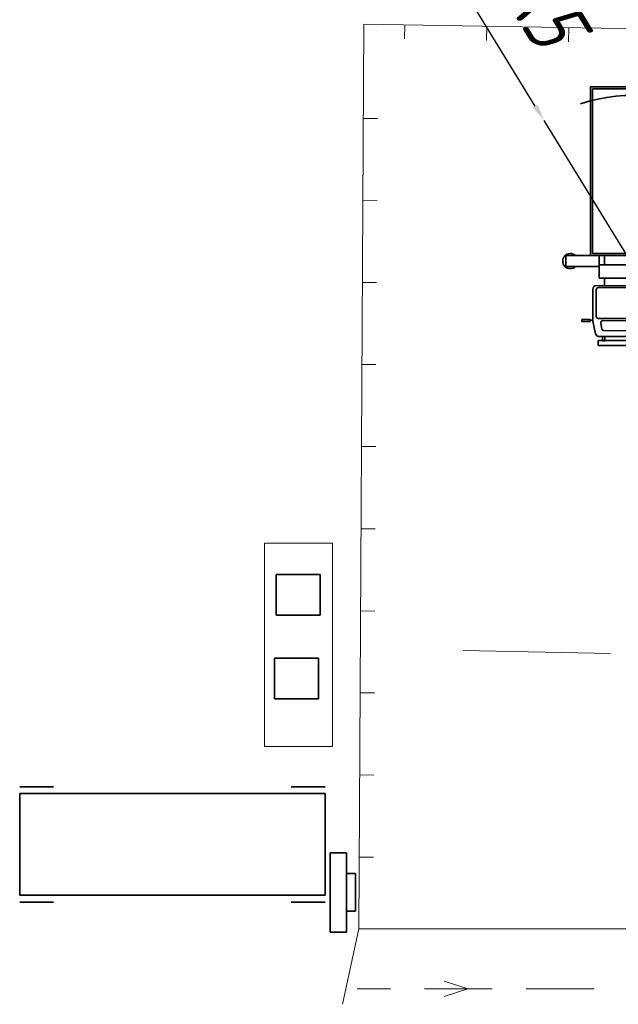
# Model space of a CAD drawing. Header units: millimetres. Extents: x 0 to 420, y 0 to 297.
# Tile 4 of 8: x 46 to 81, y 205 to 263. Entities that reach past the tile are written whole.
import ezdxf

# ---------------------------------------------------------------- set-up
doc = ezdxf.new("R2010")
doc.units = ezdxf.units.MM
for name, pattern in [('K5LT_AXLED', [19.5, 15, -1.5, 1.5, -1.5]), ('K5LT_BASIC', [0]), ('K5LT_DASHED', [6, 4, -2]), ('K5LT_DASHED_REINFORCED', [6, 4, -2]), ('K5LT_THIN', [0])]:
    doc.linetypes.add(name, pattern=pattern)
doc.styles.add('KDIMTEXTSTYLE', font='GOST_AU.SHX', dxfattribs={"width": 0.96, "oblique": 15, "height": 5})
doc.dimstyles.new('KDIMSTYLE (0.00)', dxfattribs={"dimtxt": 5, "dimasz": 1, "dimexe": 2, "dimexo": 0, "dimgap": 1, "dimtad": 1, "dimlfac": 500, "dimtxsty": 'KDIMTEXTSTYLE', "dimsah": 1, "dimcen": 0, "dimdle": 1, "dimadec": 0, "dimazin": 0, "dimtfac": 0.667, "dimtmove": 0, "dimatfit": 3, "dimfxl": 0, "dimtvp": 1, "dimtolj": 1, "dimtzin": 0, "dimarcsym": 0})

# ---------------------------------------------------------------- blocks, each defined once
blk = doc.blocks.new('KDIMARROW_01')
blk.add_hatch(color=0).paths.add_polyline_path([(-5, -0.658), (0, 0), (-5, 0.658), (-4.5, 0)])
at = {"color": 0, "linetype": 'K5LT_THIN', "lineweight": 9}
for p, q in [((-4.5, 0), (-5, 0.658)), ((-5, 0.658), (0, 0)), ((0, 0), (-5, -0.658)), ((-5, -0.658), (-4.5, 0))]:
    blk.add_line(p, q, dxfattribs=at)
blk = doc.blocks.new('U20')
at = {"color": 3, "linetype": 'K5LT_BASIC', "lineweight": 35, "true_color": 0x00ff00}
for p, q in [((61.168, 230.342), (61.168, 227.942)), ((63.768, 230.342), (61.168, 230.342)), ((63.768, 227.942), (63.768, 230.342)), ((61.168, 227.942), (63.768, 227.942))]:
    blk.add_line(p, q, dxfattribs=at)
blk = doc.blocks.new('U21')
at = {"color": 3, "linetype": 'K5LT_BASIC', "lineweight": 35, "true_color": 0x00ff00}
for p, q in [((61.072, 225.41), (61.072, 223.01)), ((63.672, 225.41), (61.072, 225.41)), ((63.672, 223.01), (63.672, 225.41)), ((61.072, 223.01), (63.672, 223.01))]:
    blk.add_line(p, q, dxfattribs=at)
blk = doc.blocks.new('U22')
at = {"color": 4, "linetype": 'K5LT_THIN', "lineweight": 9, "true_color": 0x00ffff}
for p, q in [((60.49, 232.193), (60.49, 220.193)), ((64.49, 232.193), (60.49, 232.193)), ((64.49, 220.193), (64.49, 232.193)), ((60.49, 220.193), (64.49, 220.193))]:
    blk.add_line(p, q, dxfattribs=at)
blk = doc.blocks.new('U106')
at = {"color": 3, "linetype": 'K5LT_BASIC', "lineweight": 35, "true_color": 0x00ff00}
for p, q in [((84.709, 259.106), (79.709, 259.109)), ((79.709, 259.109), (79.711, 249.15)), ((84.711, 249.146), (84.709, 259.106)), ((84.59, 258.986), (79.83, 258.989)), ((79.83, 258.989), (79.831, 249.27)), ((84.591, 249.266), (84.59, 258.986)), ((78.253, 249.149), (80.219, 249.15)), ((78.253, 248.511), (78.253, 249.149)), ((79.711, 249.15), (84.711, 249.146)), ((79.831, 249.27), (84.591, 249.266)), ((80.219, 249.15), (80.219, 248.511)), ((80.539, 249.15), (80.539, 248.57)), ((83.883, 249.146), (83.884, 247.329)), ((86.169, 249.15), (83.884, 249.15)), ((83.884, 249.15), (83.884, 248.512)), ((86.169, 248.512), (86.169, 249.15)), ((80.219, 247.813), (80.219, 248.599)), ((80.219, 248.599), (82.945, 248.597)), ((82.945, 248.597), (82.945, 247.811)), ((83.883, 248.799), (83.883, 248.566)), ((80.219, 248.511), (78.253, 248.511)), ((83.884, 248.512), (86.169, 248.512)), ((82.945, 247.811), (80.219, 247.813)), ((80.539, 247.813), (80.535, 247.345)), ((82.101, 247.2), (82.101, 247.811)), ((82.101, 247.811), (82.945, 247.811)), ((82.945, 247.811), (82.945, 247.2)), ((79.841, 247.177), (79.841, 245.332)), ((80.037, 247.377), (82.101, 247.374)), ((80.05, 245.564), (80.05, 247.144)), ((80.17, 247.264), (82.101, 247.261)), ((82.945, 247.2), (82.101, 247.2)), ((84.386, 247.373), (82.945, 247.374)), ((82.945, 247.261), (84.031, 247.26)), ((84.151, 247.14), (84.151, 245.56)), ((84.582, 247.173), (84.582, 245.328)), ((79.189, 245.266), (79.189, 245.37)), ((79.189, 245.37), (79.694, 245.37)), ((79.694, 245.266), (79.189, 245.266)), ((79.694, 245.37), (79.694, 245.266)), ((79.841, 245.332), (79.694, 245.332)), ((79.845, 245.289), (80.01, 244.537)), ((84.031, 245.44), (80.17, 245.444)), ((80.307, 245.171), (80.373, 244.819)), ((80.425, 245.313), (82.211, 245.308)), ((83.998, 245.31), (82.211, 245.308)), ((82.212, 244.72), (82.211, 245.308)), ((84.116, 245.167), (84.05, 244.816)), ((84.578, 245.286), (84.413, 244.533)), ((84.582, 245.333), (84.729, 245.333)), ((84.729, 245.371), (84.729, 245.267)), ((85.234, 245.371), (84.729, 245.371)), ((84.729, 245.267), (85.234, 245.267)), ((85.234, 245.267), (85.234, 245.371)), ((80.491, 244.722), (82.212, 244.72)), ((83.932, 244.718), (82.212, 244.72)), ((80.161, 243.855), (80.161, 244.146)), ((80.161, 244.146), (82.247, 244.144)), ((80.206, 244.379), (82.212, 244.378)), ((80.412, 244.13), (80.412, 244.375)), ((80.412, 244.375), (80.542, 244.375)), ((80.542, 244.13), (80.412, 244.13)), ((80.542, 244.375), (80.542, 244.13)), ((84.262, 244.143), (82.176, 244.144)), ((84.218, 244.376), (82.212, 244.378)), ((83.776, 244.126), (83.776, 244.371)), ((83.776, 244.371), (83.949, 244.371)), ((83.949, 244.126), (83.776, 244.126)), ((83.949, 244.371), (83.949, 244.126)), ((84.262, 243.852), (84.262, 244.143)), ((82.247, 243.853), (80.161, 243.855)), ((82.176, 243.854), (82.176, 243.853)), ((82.176, 243.853), (84.262, 243.852)), ((82.247, 243.854), (82.247, 243.853))]:
    blk.add_line(p, q, dxfattribs=at)
at = {"color": 2, "linetype": 'K5LT_AXLED', "lineweight": 9, "true_color": 0xffff00}
blk.add_line((82.21, 258.987), (82.212, 242.345), dxfattribs=at)
at = {"color": 3, "linetype": 'K5LT_BASIC', "lineweight": 35, "true_color": 0x00ff00}
for centre, radius, start, end in [((78.511, 248.825), 0.445, 46.75945, 315.23347), ((85.911, 248.826), 0.445, 224.78316, 133.25718), ((80.041, 247.177), 0.2, 90.00832, 180.00832), ((80.17, 247.144), 0.12, 90.00832, 180.00832), ((84.031, 247.14), 0.12, 0.00832, 90.00832), ((84.382, 247.173), 0.2, 0.00832, 90.00832), ((80.041, 245.332), 0.2, 180.00832, 192.3474), ((80.17, 245.564), 0.12, 180.00832, 270.00832), ((80.425, 245.193), 0.12, 89.90859, 190.66866), ((83.998, 245.19), 0.12, 349.34797, 90.10804), ((84.031, 245.56), 0.12, 270.00832, 0.00832), ((84.382, 245.333), 0.2, 347.66923, 0.00832), ((84.382, 245.328), 0.2, 347.66923, 0.00832), ((80.206, 244.579), 0.2, 192.3474, 270.04336), ((80.491, 244.842), 0.12, 190.66866, 270.02791), ((83.932, 244.838), 0.12, 269.98872, 349.34797), ((84.218, 244.576), 0.2, 269.97328, 347.66923)]:
    blk.add_arc(centre, radius, start, end, dxfattribs=at)
blk = doc.blocks.new('U122')
at = {"color": 4, "linetype": 'K5LT_THIN', "lineweight": 9, "true_color": 0x00ffff}
for q in [(71.071, 206.363), (71.071, 205.449)]:
    blk.add_line((72.473, 205.895), q, dxfattribs=at)
blk = doc.blocks.new('U131')
at = {"color": 3, "linetype": 'K5LT_BASIC', "lineweight": 35, "true_color": 0x00ff00}
for p, q in [((46.055, 217.82), (48.055, 217.82)), ((64.055, 217.82), (62.055, 217.82)), ((64.055, 217.42), (46.055, 217.42)), ((46.055, 217.42), (46.055, 211.42)), ((64.055, 211.42), (64.055, 217.42)), ((46.055, 211.42), (64.055, 211.42)), ((46.055, 211.02), (48.055, 211.02)), ((64.055, 211.02), (62.055, 211.02))]:
    blk.add_line(p, q, dxfattribs=at)
blk = doc.blocks.new('U133')
at = {"color": 3, "linetype": 'K5LT_BASIC', "lineweight": 35, "true_color": 0x00ff00}
for p, q in [((64.363, 209.243), (64.363, 213.932)), ((64.363, 213.932), (65.328, 213.932)), ((65.328, 213.932), (65.328, 209.243)), ((65.328, 210.479), (65.328, 212.696)), ((65.328, 212.696), (65.847, 212.696)), ((65.847, 212.696), (65.847, 210.479)), ((65.847, 210.479), (65.328, 210.479)), ((65.328, 209.243), (64.363, 209.243))]:
    blk.add_line(p, q, dxfattribs=at)

msp = doc.modelspace()

# ---------------------------------------------------------------- linework, layer by layer
at = {"color": 4, "linetype": 'K5LT_THIN', "lineweight": 9, "true_color": 0x00ffff}
for p, q in [((66.341909, 262.80322), (66.048788, 209.431634)), ((66.341909, 262.80322), (136.687571, 261.555905)), ((68.757824, 262.760383), (68.743003, 261.924514)), ((73.598193, 262.675092), (73.583372, 261.839224)), ((78.429766, 262.590068), (78.414945, 261.754199)), ((66.311376, 257.243801), (67.147364, 257.239209)), ((66.284835, 252.411184), (67.120823, 252.406592)), ((66.258248, 247.570263), (67.094236, 247.565671)), ((66.219616, 242.729342), (67.055604, 242.72475)), ((66.205075, 237.888421), (67.041062, 237.883829)), ((66.178393, 233.03009), (67.01438, 233.025499)), ((66.151806, 228.189157), (66.987793, 228.184566)), ((80.892422, 225.670159), (72.194349, 225.853295)), ((66.130315, 223.356723), (66.966302, 223.352132)), ((66.098679, 218.515802), (66.934666, 218.511211)), ((66.068381, 213.674867), (66.904368, 213.670276)), ((66.048788, 209.431634), (65.077822, 204.989288)), ((66.048788, 209.431634), (136.357143, 209.431634))]:
    msp.add_line(p, q, dxfattribs=at)
at = {"color": 4, "linetype": 'K5LT_DASHED', "lineweight": 9, "true_color": 0x00ffff}
msp.add_line((127.915994, 205.89471), (65.947606, 205.89471), dxfattribs=at)
at = {"color": 4, "linetype": 'K5LT_DASHED_REINFORCED', "lineweight": 35, "true_color": 0x00ffff}
msp.add_arc((82.211011, 248.597287), 21.2, 353.76593031, 112.9779459, dxfattribs=at)
at = {"color": 3, "linetype": 'K5LT_BASIC', "lineweight": 35, "true_color": 0x00ff00}
msp.add_arc((82.211011, 248.597287), 10, 10.74260603, 108.083104, dxfattribs=at)

# ---------------------------------------------------------------- block references
for name in ['U106', 'U22', 'U20', 'U21', 'U131', 'U133', 'U122']:
    msp.add_blockref(name, (0, 0))

# ---------------------------------------------------------------- dimensions: what is measured, and where the dimension line sits
at = {"color": 4, "true_color": 0x00ffff}
msp.add_radius_dim(center=(82.211011, 248.597287), radius=10, location=(73.975861, 261.988305), text='\\H3.5;\\W0.96;\\Q15;R\\H3.5;\\W0.96;\\Q15;\\Q15;5', dimstyle='KDIMSTYLE (0.00)', override={"dimblk2": 'KDIMARROW_01', "dimclrt": 7, "dimtolj": 1}, dxfattribs=at).render()

doc.saveas('drawing.dxf')
